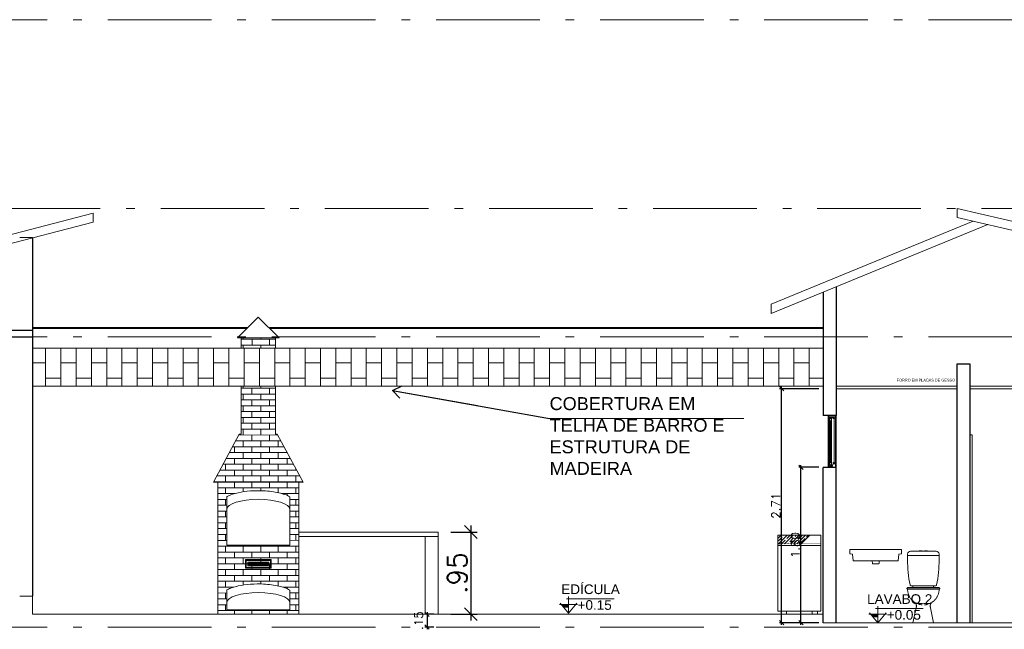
# Model space of a CAD drawing. Header units: millimetres. Extents: x 26 to 1362, y 24 to 358.
# Tile 42 of 256: x 530.41 to 541.8, y 98.39 to 105.45. Entities that reach past the tile are written whole.
import ezdxf

# ---------------------------------------------------------------- set-up
doc = ezdxf.new("R2010")
doc.units = ezdxf.units.MM
doc.linetypes.add('IMPORT-ACAD_ISO10W100 _3_', pattern=[18000, 12000, -3000, 0, -3000])
for name, color, linetype, lineweight in [('A-FLOR', 252, 'Continuous', 9), ('A-FLOR-LEVL', 250, 'Continuous', 5), ('A-ROOF', 251, 'Continuous', 9), ('LAJE', 252, 'Continuous', 30), ('MB TELHADO', 251, 'Continuous', 18), ('MB_ALVENARIA', 7, 'Continuous', 40), ('MB_COTA', 7, 'Continuous', 13), ('MB_ESQUADRIA', 7, 'Continuous', 5), ('MB_MOBILIÁRIO', 8, 'Continuous', 13), ('TEXTO', 7, 'Continuous', 20)]:
    doc.layers.add(name, color=color, linetype=linetype, lineweight=lineweight)
doc.layers.add('Concreto', color=8, linetype='Continuous')
doc.styles.add('arial', font='arial.ttf')
doc.styles.add('ROMANS', font='romans.shx')
doc.styles.add('SANSSERIF', font='sanss___.ttf')
doc.dimstyles.new('ARQ-100', dxfattribs={"dimtxt": 0.2, "dimasz": 0.1, "dimexe": 0.25, "dimexo": 0.1, "dimgap": 0.1, "dimtad": 1, "dimzin": 4, "dimdsep": 46, "dimtxsty": 'SANSSERIF', "dimblk": 'ARCHTICK', "dimcen": 2.5, "dimclrd": 256, "dimclre": 256, "dimclrt": 7, "dimaunit": 1, "dimadec": 3, "dimazin": 0, "dimtfac": 1, "dimtix": 1, "dimtmove": 0, "dimatfit": 0, "dimfxl": 1, "dimarcsym": 0})
doc.dimstyles.new('LOHAINA 1-150', dxfattribs={"dimscale": 1.5, "dimtxt": 0.15, "dimasz": 0.1, "dimexe": 0.05, "dimexo": 0.1, "dimgap": 0.03, "dimtad": 1, "dimzin": 5, "dimdsep": 46, "dimtxsty": 'ROMANS', "dimblk": 'OBLIQUE', "dimcen": 0, "dimdle": 0.05, "dimclrd": 256, "dimclre": 256, "dimadec": 0, "dimazin": 0, "dimtfac": 1, "dimtofl": 0, "dimtmove": 2, "dimatfit": 3, "dimfxl": 0.04, "dimtolj": 1, "dimtzin": 1, "dimarcsym": 0})
doc.dimstyles.new('lOHAINA 1-50', dxfattribs={"dimscale": 0.5, "dimtxt": 0.2, "dimasz": 0.1, "dimexe": 0.05, "dimexo": 0.1, "dimgap": 0.03, "dimtad": 1, "dimzin": 5, "dimdsep": 46, "dimtxsty": 'ROMANS', "dimblk": 'OBLIQUE', "dimcen": 0, "dimdle": 0.05, "dimadec": 0, "dimazin": 0, "dimtfac": 1, "dimtofl": 0, "dimtmove": 2, "dimatfit": 3, "dimfxl": 0.04, "dimtolj": 1, "dimtzin": 1, "dimarcsym": 0})
pattern_1 = [(0, (-176228.14721, -8245952.39446), (0, 0.0677418), []), (90, (-176228.14721, -8245952.39446), (-0.1016, 0.0677418), [0.0677418, -0.0677418])]

# ---------------------------------------------------------------- blocks, each defined once
blk = doc.blocks.new('*X189')
at = {"color": 0}
for p, q in [((82.062, 89.133), (82.1, 89.171)), ((82.062, 89.169), (82.065, 89.171)), ((82.069, 89.104), (82.113, 89.148)), ((82.071, 89.071), (82.171, 89.171)), ((82.122, 89.157), (82.122, 89.157)), ((82.13, 89.166), (82.135, 89.171)), ((82.142, 89.071), (82.242, 89.171)), ((82.166, 89.131), (82.206, 89.171)), ((82.201, 89.095), (82.245, 89.14)), ((82.212, 89.071), (82.312, 89.171)), ((82.254, 89.148), (82.254, 89.148)), ((82.263, 89.157), (82.277, 89.171)), ((82.283, 89.071), (82.383, 89.171)), ((82.298, 89.122), (82.343, 89.166)), ((82.334, 89.087), (82.378, 89.131)), ((82.387, 89.14), (82.387, 89.14)), ((82.396, 89.148), (82.418, 89.171)), ((82.106, 89.071), (82.148, 89.113)), ((82.157, 89.122), (82.157, 89.122)), ((82.177, 89.071), (82.183, 89.078)), ((82.192, 89.087), (82.192, 89.087)), ((82.248, 89.071), (82.281, 89.104)), ((82.29, 89.113), (82.29, 89.113)), ((82.325, 89.078), (82.325, 89.078))]:
    blk.add_line(p, q, dxfattribs=at)
blk = doc.blocks.new('_Oblique')
at = {"color": 0, "linetype": 'ByBlock', "lineweight": -2}
blk.add_line((-0.5, -0.5), (0.5, 0.5), dxfattribs=at)
blk = doc.blocks.new('*D193')
at = {"layer": 'DEFPOINTS', "color": 0, "transparency": 16777216}
for p in [(535.248, 99.515), (535.248, 98.565), (535.628, 98.565)]:
    blk.add_point(p, dxfattribs=at)
at = {"layer": 'MB TELHADO', "lineweight": -2, "transparency": 16777216}
for p, q in [((535.398, 99.515), (535.703, 99.515)), ((535.628, 99.59), (535.628, 98.49)), ((535.398, 98.565), (535.703, 98.565))]:
    blk.add_line(p, q, dxfattribs=at)
at = {"layer": 'MB TELHADO', "lineweight": -2, "transparency": 16777216, "xscale": 0.15, "yscale": 0.15, "zscale": 0.15}
for p, rotation in [((535.628, 99.515), 90), ((535.628, 98.565), 270)]:
    blk.add_blockref('_Oblique', p, dxfattribs=dict(at, rotation=rotation))
at = {"layer": 'MB TELHADO', "color": 0, "transparency": 16777216, "insert": (535.471, 99.04), "char_height": 0.225, "attachment_point": 5, "rotation": 90, "style": 'ROMANS'}
blk.add_mtext('\\A1;.95', dxfattribs=at)
blk = doc.blocks.new('*D201')
at = {"layer": 'DEFPOINTS', "color": 0, "transparency": 16777216}
for p in [(539.449, 100.265), (539.706, 100.265), (539.706, 98.465)]:
    blk.add_point(p, dxfattribs=at)
at = {"layer": 'MB_COTA', "color": 0, "lineweight": -2, "transparency": 16777216}
for p, q in [((539.656, 100.265), (539.424, 100.265)), ((539.449, 98.44), (539.449, 100.29)), ((539.656, 98.465), (539.424, 98.465))]:
    blk.add_line(p, q, dxfattribs=at)
at = {"layer": 'MB_COTA', "color": 0, "lineweight": -2, "transparency": 16777216, "xscale": 0.05, "yscale": 0.05, "zscale": 0.05}
for p, rotation in [((539.449, 100.265), 90), ((539.449, 98.465), 270)]:
    blk.add_blockref('_Oblique', p, dxfattribs=dict(at, rotation=rotation))
at = {"layer": 'MB_COTA', "color": 0, "transparency": 16777216, "insert": (539.384, 99.365), "char_height": 0.1, "attachment_point": 5, "rotation": 90, "style": 'ROMANS'}
blk.add_mtext('\\A1;1.80', dxfattribs=at)
blk = doc.blocks.new('*D202')
at = {"layer": 'DEFPOINTS', "color": 0, "transparency": 16777216}
for p in [(539.225, 101.175), (539.706, 101.175), (539.706, 98.465)]:
    blk.add_point(p, dxfattribs=at)
at = {"layer": 'MB_COTA', "color": 0, "lineweight": -2, "transparency": 16777216}
for p, q in [((539.656, 101.175), (539.2, 101.175)), ((539.225, 98.44), (539.225, 101.2)), ((539.656, 98.465), (539.2, 98.465))]:
    blk.add_line(p, q, dxfattribs=at)
at = {"layer": 'MB_COTA', "color": 0, "lineweight": -2, "transparency": 16777216, "xscale": 0.05, "yscale": 0.05, "zscale": 0.05}
for p, rotation in [((539.225, 101.175), 90), ((539.225, 98.465), 270)]:
    blk.add_blockref('_Oblique', p, dxfattribs=dict(at, rotation=rotation))
at = {"layer": 'MB_COTA', "color": 0, "transparency": 16777216, "insert": (539.16, 99.82), "char_height": 0.1, "attachment_point": 5, "rotation": 90, "style": 'ROMANS'}
blk.add_mtext('\\A1;2.71', dxfattribs=at)
blk = doc.blocks.new('_ArchTick')
at = {"layer": 'Concreto', "color": 0, "const_width": 0.15}
blk.add_lwpolyline([(-0.5, -0.5), (0.5, 0.5)], dxfattribs=at)
blk = doc.blocks.new('*D222')
at = {"layer": 'A-FLOR', "color": 0, "lineweight": -2, "transparency": 16777216}
for p, q in [((535.121, 98.59), (535.121, 98.39)), ((535.198, 98.565), (535.096, 98.565)), ((535.198, 98.415), (535.096, 98.415))]:
    blk.add_line(p, q, dxfattribs=at)
at = {"layer": 'DEFPOINTS', "color": 0, "transparency": 16777216}
for p in [(535.248, 98.565), (535.121, 98.415), (535.248, 98.415)]:
    blk.add_point(p, dxfattribs=at)
at = {"layer": 'A-FLOR', "color": 0, "lineweight": -2, "transparency": 16777216, "xscale": 0.05, "yscale": 0.05, "zscale": 0.05}
for p, rotation in [((535.121, 98.565), 90), ((535.121, 98.415), 270)]:
    blk.add_blockref('_Oblique', p, dxfattribs=dict(at, rotation=rotation))
at = {"layer": 'A-FLOR', "color": 0, "transparency": 16777216, "insert": (535.024, 98.49), "char_height": 0.1, "attachment_point": 5, "rotation": 90, "style": 'ROMANS'}
blk.add_mtext('\\A1;.15', dxfattribs=at)

msp = doc.modelspace()

# ---------------------------------------------------------------- hatches: boundary and pattern name
at = {"layer": 'MB TELHADO'}
h = msp.add_hatch(dxfattribs=at)
h.set_pattern_fill('AR-B816', color=256, scale=0.00087, angle=90)
h.paths.add_polyline_path([(539.7059, 101.2057), (539.7059, 101.643), (530.5559, 101.643), (530.5559, 101.2057)])
at = {"layer": 'MB_MOBILIÁRIO', "ltscale": 0.8}
h = msp.add_hatch(dxfattribs=at)
h.set_pattern_fill('AR-BRSTD', color=57, scale=0.001, style=0)
h.paths.add_polyline_path([(532.968, 101.643), (533.368, 101.643), (533.368, 101.7648), (532.968, 101.7648)])
h = msp.add_hatch(dxfattribs=at)
h.set_pattern_fill('AR-BRSTD', color=57, scale=0.001, style=0)
h.set_pattern_definition(pattern_1)
h.paths.add_polyline_path([(533.368, 100.6475), (533.368, 101.2057), (532.968, 101.2057), (532.968, 100.6475), (532.948, 100.6475), (532.648, 100.0948), (533.688, 100.0948), (533.388, 100.6475), (533.378, 100.6475)])
h = msp.add_hatch(dxfattribs=at)
h.set_pattern_fill('AR-BRSTD', color=57, scale=0.001, style=0)
h.set_pattern_definition(pattern_1)
h.paths.add_polyline_path([(532.698, 100.0948), (532.698, 98.5648), (533.638, 98.5648), (533.638, 100.0948)])
edge = h.paths.add_edge_path(flags=16)
edge.add_line((533.533, 99.9244), (533.533, 99.3648))
edge.add_line((533.533, 99.3648), (532.803, 99.3648))
edge.add_line((532.803, 99.3648), (532.803, 99.9243))
edge.add_spline(control_points=[(532.803, 99.9243), (532.8044, 99.925), (532.8057, 99.9258), (532.8449, 99.9467), (532.8877, 99.9606), (533.0235, 99.9909), (533.1284, 99.9983), (533.2919, 99.9902), (533.3525, 99.9824), (533.4538, 99.9589), (533.4958, 99.9452), (533.533, 99.9244)], knot_values=[3.6620268, 3.6620268, 3.6620268, 3.6620268, 3.6769972, 3.6769972, 4.0976337, 4.0976337, 4.8671427, 4.8671427, 5.3454089, 5.3454089, 5.762664, 5.762664, 5.762664, 5.762664], degree=3, periodic=0)
h.paths.add_polyline_path([(533.318, 99.1962), (533.318, 99.0962), (533.018, 99.0962), (533.018, 99.1962)], flags=16)
h.paths.add_polyline_path([(533.308, 99.1862), (533.308, 99.1062), (533.028, 99.1062), (533.028, 99.1862)], flags=0)
h.paths.add_polyline_path([(533.288, 99.1662), (533.288, 99.1262), (533.048, 99.1262), (533.048, 99.1662)], flags=0)
h.paths.add_polyline_path([(533.278, 99.1562), (533.278, 99.1362), (533.058, 99.1362), (533.058, 99.1562)], flags=0)
edge = h.paths.add_edge_path(flags=16)
edge.add_spline(control_points=[(532.803, 98.8443), (532.8044, 98.845), (532.8057, 98.8458), (532.8449, 98.8667), (532.8877, 98.8806), (533.0235, 98.9109), (533.1284, 98.9183), (533.2919, 98.9102), (533.3525, 98.9024), (533.4538, 98.8789), (533.4958, 98.8652), (533.533, 98.8444)], knot_values=[3.6620268, 3.6620268, 3.6620268, 3.6620268, 3.6769972, 3.6769972, 4.0976337, 4.0976337, 4.8671427, 4.8671427, 5.3454089, 5.3454089, 5.762664, 5.762664, 5.762664, 5.762664], degree=3, periodic=0)
edge.add_line((533.533, 98.8444), (533.533, 98.6148))
edge.add_line((533.533, 98.6148), (532.803, 98.6148))
edge.add_line((532.803, 98.6148), (532.803, 98.8443))

# ---------------------------------------------------------------- linework, layer by layer
at = {"layer": 'A-FLOR'}
for p, q in [((530.4059, 102.9248), (530.5559, 102.9248)), ((539.8559, 101.2048), (541.2559, 101.2048)), ((539.8559, 101.1748), (541.2559, 101.1748)), ((541.4059, 101.2048), (543.8459, 101.2048)), ((541.4059, 101.1748), (543.8459, 101.1748)), ((535.248, 99.5148), (535.248, 98.5648)), ((535.098, 99.4648), (535.098, 98.5648)), ((530.4059, 98.7748), (530.5559, 98.7748)), ((530.5559, 98.7748), (530.5559, 98.5648)), ((530.5559, 98.5648), (539.7059, 98.5648)), ((539.7059, 98.4648), (547.5659, 98.4648))]:
    msp.add_line(p, q, dxfattribs=at)
at = {"layer": 'A-FLOR-LEVL', "linetype": 'IMPORT-ACAD_ISO10W100 _3_', "ltscale": 0.0001}
for p, q in [((497.2251, 105.4472), (553.6014, 105.4472)), ((530.1385, 103.2603), (553.6014, 103.2603)), ((497.2251, 101.7748), (553.6014, 101.7748)), ((497.2251, 98.4148), (553.6014, 98.4148))]:
    msp.add_line(p, q, dxfattribs=at)
at = {"layer": 'A-ROOF'}
msp.add_line((541.2559, 103.1577), (541.2559, 103.2603), dxfattribs=at)
at = {"layer": 'LAJE'}
for p, q in [((504.3089, 101.8548), (530.5559, 101.8548)), ((504.2289, 101.7748), (530.5559, 101.7748))]:
    msp.add_line(p, q, dxfattribs=at)
at = {"layer": 'MB TELHADO'}
for p, q in [((547.5659, 101.7959), (541.2559, 103.2603)), ((531.2559, 103.208), (527.1059, 102.1309)), ((531.2559, 103.208), (531.2559, 103.1047)), ((547.5659, 101.6959), (541.2559, 103.1577)), ((531.2559, 103.1047), (527.2608, 102.0678)), ((541.4441, 103.1141), (539.1059, 102.1549)), ((541.6119, 103.0748), (539.1059, 102.0468)), ((539.1059, 102.1549), (539.1059, 102.0468)), ((530.5559, 101.643), (539.7059, 101.643)), ((530.5559, 101.2057), (539.7059, 101.2057))]:
    msp.add_line(p, q, dxfattribs=at)
at = {"layer": 'MB_ALVENARIA', "lineweight": 25}
for p, q in [((530.5559, 102.9248), (530.5559, 98.7748)), ((539.8559, 102.3545), (539.8559, 100.8648)), ((539.7059, 102.293), (539.7059, 100.8648)), ((541.2559, 98.4648), (541.2559, 101.4648)), ((541.2559, 101.4648), (541.4059, 101.4648)), ((541.4059, 101.4648), (541.4059, 98.4648)), ((539.8559, 100.8648), (539.7059, 100.8648)), ((539.7059, 98.4648), (539.7059, 100.2648)), ((539.8559, 100.2648), (539.7059, 100.2648)), ((539.8559, 98.4648), (539.8559, 100.2648))]:
    msp.add_line(p, q, dxfattribs=at)
at = {"layer": 'MB_ALVENARIA'}
for p, q in [((533.038, 101.8748), (530.5559, 101.8748)), ((539.7059, 101.8748), (533.298, 101.8748))]:
    msp.add_line(p, q, dxfattribs=at)
at = {"layer": 'MB_ESQUADRIA', "lineweight": 18}
for p, q in [((539.8559, 100.8648), (539.7659, 100.8648)), ((539.7659, 100.8648), (539.7659, 100.8574)), ((539.8559, 100.8574), (539.8559, 100.8648)), ((539.7659, 100.8574), (539.7673, 100.8574)), ((539.7673, 100.8574), (539.7673, 100.8634)), ((539.7673, 100.8634), (539.7723, 100.8634)), ((539.7723, 100.8634), (539.7723, 100.8493)), ((539.7723, 100.8493), (539.774, 100.8493)), ((539.774, 100.8493), (539.774, 100.8258)), ((539.7754, 100.8249), (539.7754, 100.8493)), ((539.7754, 100.8493), (539.794, 100.8493)), ((539.7832, 100.8368), (539.8032, 100.8368)), ((539.7832, 100.8368), (539.7832, 100.8023)), ((539.8032, 100.8023), (539.7832, 100.8023)), ((539.7904, 100.8351), (539.7904, 100.8313)), ((539.7912, 100.3218), (539.7912, 100.8023)), ((539.7952, 100.8023), (539.7912, 100.8023)), ((539.7918, 100.8313), (539.7918, 100.8351)), ((539.794, 100.8493), (539.794, 100.8313)), ((539.7952, 100.3218), (539.7952, 100.8023)), ((539.7954, 100.8313), (539.7954, 100.8493)), ((539.7954, 100.8493), (539.822, 100.8493)), ((539.8032, 100.8368), (539.8032, 100.8023)), ((539.822, 100.8493), (539.822, 100.8313)), ((539.8234, 100.8313), (539.8234, 100.8493)), ((539.8234, 100.8493), (539.8464, 100.8493)), ((539.8256, 100.8351), (539.8256, 100.8313)), ((539.827, 100.8313), (539.827, 100.8351)), ((539.8464, 100.8338), (539.8448, 100.8328)), ((539.8448, 100.8328), (539.8448, 100.8303)), ((539.8464, 100.8493), (539.8464, 100.8338)), ((539.8478, 100.8303), (539.8478, 100.8493)), ((539.8478, 100.8493), (539.8495, 100.8493)), ((539.8495, 100.8493), (539.8495, 100.8634)), ((539.8495, 100.8634), (539.8545, 100.8634)), ((539.8545, 100.8634), (539.8545, 100.8574)), ((539.8545, 100.8574), (539.8559, 100.8574)), ((539.7832, 100.2858), (539.7832, 100.3218)), ((539.8032, 100.3218), (539.7832, 100.3218)), ((539.7952, 100.3218), (539.7912, 100.3218)), ((539.8032, 100.3218), (539.8032, 100.2858)), ((539.8167, 100.2997), (539.8133, 100.2806)), ((539.822, 100.3031), (539.8204, 100.303)), ((539.822, 100.3173), (539.822, 100.3031)), ((539.8234, 100.3032), (539.8234, 100.3173)), ((539.8455, 100.3043), (539.8234, 100.3032)), ((539.8256, 100.3173), (539.8256, 100.3135)), ((539.827, 100.3135), (539.827, 100.3173)), ((539.8448, 100.3203), (539.8448, 100.3178)), ((539.8448, 100.3178), (539.8464, 100.3169)), ((539.8464, 100.3169), (539.8464, 100.3053)), ((539.8478, 100.2803), (539.8478, 100.3203)), ((539.7673, 100.2722), (539.7659, 100.2722)), ((539.7659, 100.2722), (539.7659, 100.2648)), ((539.7659, 100.2648), (539.8559, 100.2648)), ((539.7673, 100.2662), (539.7673, 100.2722)), ((539.7724, 100.2662), (539.7673, 100.2662)), ((539.7724, 100.2751), (539.7724, 100.2662)), ((539.794, 100.2775), (539.7737, 100.2765)), ((539.8032, 100.2858), (539.7832, 100.2858)), ((539.7904, 100.2903), (539.7904, 100.2865)), ((539.7918, 100.2865), (539.7918, 100.2903)), ((539.794, 100.2903), (539.794, 100.2775)), ((539.7954, 100.2776), (539.7954, 100.2903)), ((539.8109, 100.2784), (539.7954, 100.2776)), ((539.8495, 100.2803), (539.8478, 100.2803)), ((539.8495, 100.2662), (539.8495, 100.2803)), ((539.8545, 100.2662), (539.8495, 100.2662)), ((539.8559, 100.2722), (539.8545, 100.2722)), ((539.8545, 100.2722), (539.8545, 100.2662)), ((539.8559, 100.2648), (539.8559, 100.2722))]:
    msp.add_line(p, q, dxfattribs=at)
at = {"layer": 'MB_ESQUADRIA'}
for p, q in [((539.7659, 100.8574), (539.7659, 100.2722)), ((539.7723, 100.8493), (539.7723, 100.2751)), ((539.7737, 100.8493), (539.7737, 100.2765)), ((539.7832, 100.8023), (539.7832, 100.3218)), ((539.822, 100.8368), (539.8032, 100.8368)), ((539.8032, 100.3218), (539.8032, 100.8023)), ((539.8348, 100.8368), (539.8234, 100.8368)), ((539.8348, 100.8368), (539.8348, 100.3038)), ((539.8481, 100.8493), (539.8481, 100.2803)), ((539.8495, 100.8493), (539.8495, 100.2803)), ((539.8559, 100.8574), (539.8559, 100.2722)), ((541.4059, 100.6408), (541.4309, 100.6408)), ((541.4309, 100.6408), (541.4309, 98.4648)), ((539.8142, 100.2858), (539.8032, 100.2858)), ((541.4059, 98.4648), (541.4309, 98.4648))]:
    msp.add_line(p, q, dxfattribs=at)
at = {"layer": 'MB_ESQUADRIA', "lineweight": 18}
for centre, radius, start, end in [((539.775, 100.8258), 0.001, 180, 293.57818), ((539.7911, 100.8351), 0.0007, 0, 180), ((539.7929, 100.8313), 0.0025, 180, 0), ((539.7929, 100.8313), 0.0011, 180, 0), ((539.8245, 100.8313), 0.0025, 180, 0), ((539.8245, 100.8313), 0.0011, 180, 0), ((539.8263, 100.8351), 0.0007, 0, 180), ((539.8463, 100.8303), 0.0015, 180, 0), ((539.8206, 100.299), 0.004, 93.00113, 170.26058), ((539.8245, 100.3173), 0.0025, 0, 180), ((539.8245, 100.3173), 0.0011, 0, 180), ((539.8263, 100.3135), 0.0007, 180, 0), ((539.8463, 100.3203), 0.0015, 359.84763, 179.9993), ((539.8454, 100.3053), 0.001, 273.00104, 0.53612), ((539.7738, 100.2751), 0.0014, 92.74998, 180), ((539.7929, 100.2903), 0.0025, 359.75116, 179.99957), ((539.7911, 100.2865), 0.0007, 180, 0), ((539.7929, 100.2903), 0.0011, 0, 180), ((539.8107, 100.281), 0.0026, 272.99942, 349.99988)]:
    msp.add_arc(centre, radius, start, end, dxfattribs=at)
at = {"layer": 'MB_MOBILIÁRIO', "ltscale": 0.8}
for p, q in [((532.928, 101.7648), (533.168, 102.0048)), ((533.408, 101.7648), (533.168, 102.0048)), ((532.968, 101.7648), (532.928, 101.7648)), ((532.968, 101.7648), (533.368, 101.7648)), ((532.968, 101.7648), (532.968, 101.643)), ((533.368, 101.7648), (533.368, 101.643)), ((533.368, 101.7648), (533.408, 101.7648)), ((532.968, 101.2057), (532.968, 100.6475)), ((533.368, 101.2057), (533.368, 100.6475)), ((532.648, 100.0948), (532.948, 100.6475)), ((532.948, 100.6475), (532.968, 100.6475)), ((533.368, 100.6475), (533.388, 100.6475)), ((533.378, 100.6475), (533.388, 100.6475)), ((533.388, 100.6475), (533.688, 100.0948)), ((533.688, 100.0948), (532.648, 100.0948)), ((532.698, 98.5648), (532.698, 100.0948)), ((533.638, 98.5648), (533.638, 100.0948)), ((532.803, 99.9243), (532.803, 99.3648)), ((533.533, 99.9244), (533.533, 99.3648)), ((533.533, 99.3648), (532.803, 99.3648)), ((532.803, 98.8443), (532.803, 98.6148)), ((533.533, 98.8444), (533.533, 98.6148)), ((532.803, 98.6148), (533.533, 98.6148)), ((532.698, 98.5648), (533.638, 98.5648))]:
    msp.add_line(p, q, dxfattribs=at)
at = {"layer": 'MB_MOBILIÁRIO'}
for p, q in [((533.638, 99.5148), (535.248, 99.5148)), ((533.638, 99.4648), (535.248, 99.4648)), ((539.1805, 99.4794), (539.1805, 98.5994)), ((539.1805, 99.4794), (539.6805, 99.4794)), ((539.5508, 99.4791), (539.4508, 99.3791)), ((539.6805, 99.4794), (539.6805, 98.5994)), ((539.1805, 99.3794), (539.2205, 99.3794)), ((539.1805, 99.3594), (539.6805, 99.3594)), ((540.0147, 99.3101), (540.0147, 99.2711)), ((540.61, 99.3148), (540.0194, 99.3148)), ((540.6147, 99.2711), (540.6147, 99.3101)), ((540.0201, 99.2646), (540.0418, 99.2609)), ((540.0471, 99.2551), (540.0531, 99.1864)), ((540.0581, 99.1818), (540.5712, 99.1818)), ((540.3543, 99.1818), (540.275, 99.1818)), ((540.275, 99.1818), (540.2766, 99.1519)), ((540.3528, 99.1519), (540.3543, 99.1818)), ((540.5762, 99.1864), (540.5822, 99.2551)), ((540.5875, 99.2609), (540.6092, 99.2646)), ((540.2796, 99.149), (540.3498, 99.149)), ((539.1805, 98.5994), (539.6805, 98.5994)), ((539.2205, 98.5994), (539.2205, 98.5648)), ((539.2805, 98.5994), (539.2805, 98.5648)), ((539.5805, 98.5994), (539.5805, 98.5648)), ((539.6405, 98.5994), (539.6405, 98.5648)), ((539.2805, 98.5648), (539.2205, 98.5648)), ((539.6405, 98.5648), (539.5805, 98.5648))]:
    msp.add_line(p, q, dxfattribs=at)
at = {"layer": 'MB_MOBILIÁRIO', "lineweight": 18}
for p, q in [((540.7202, 99.2948), (540.7182, 99.2948)), ((540.732, 99.2948), (540.7262, 99.2948)), ((540.8022, 99.2958), (540.8022, 99.2948)), ((540.8072, 99.2968), (540.8072, 99.2958)), ((540.8192, 99.2968), (540.8192, 99.2968)), ((540.8192, 99.2968), (540.8507, 99.2968)), ((540.8192, 99.2958), (540.8192, 99.2958)), ((540.8192, 99.2958), (540.9122, 99.2958)), ((540.8192, 99.2958), (540.8192, 99.2958)), ((540.8507, 99.2968), (540.8507, 99.2968)), ((540.8627, 99.2958), (540.8627, 99.2968)), ((540.8687, 99.2968), (540.8687, 99.2958)), ((540.8807, 99.2968), (540.8807, 99.2968)), ((540.8807, 99.2968), (540.9122, 99.2968)), ((540.9122, 99.2968), (540.9122, 99.2968)), ((540.9122, 99.2958), (540.9122, 99.2958)), ((540.9122, 99.2958), (540.9122, 99.2958)), ((540.9242, 99.2958), (540.9242, 99.2968)), ((540.9292, 99.2948), (540.9292, 99.2958)), ((541.0051, 99.2948), (540.9993, 99.2948)), ((541.0132, 99.2948), (541.0111, 99.2948)), ((540.6832, 99.2598), (540.6832, 99.2458)), ((540.6832, 99.2458), (540.6832, 99.2598)), ((540.6915, 99.2458), (540.6832, 99.2458)), ((540.6832, 99.2428), (540.6832, 99.1948)), ((540.6832, 99.1948), (540.6832, 99.2428)), ((540.6852, 99.2458), (540.6852, 99.2448)), ((540.6852, 99.2448), (540.6852, 99.2458)), ((540.6852, 99.2448), (540.6935, 99.2448)), ((540.7306, 99.2458), (540.6915, 99.2458)), ((540.6935, 99.2448), (540.7307, 99.2448)), ((541.0007, 99.2458), (540.7306, 99.2458)), ((540.7307, 99.2448), (541.0006, 99.2448)), ((541.0006, 99.2448), (541.0378, 99.2448)), ((541.0398, 99.2458), (541.0007, 99.2458)), ((541.0378, 99.2448), (541.0462, 99.2448)), ((541.0398, 99.2458), (541.0482, 99.2458)), ((541.0462, 99.2448), (541.0462, 99.2458)), ((541.0462, 99.2458), (541.0462, 99.2448)), ((541.0482, 99.2458), (541.0482, 99.2598)), ((541.0482, 99.2598), (541.0482, 99.2458)), ((541.0482, 99.1948), (541.0482, 99.2428)), ((541.0482, 99.2428), (541.0482, 99.1948)), ((540.7318, 98.8598), (540.6754, 98.8598)), ((540.6832, 98.8548), (540.6877, 98.8548)), ((540.7358, 98.8548), (540.6834, 98.8548)), ((540.7214, 98.8948), (540.7321, 98.8948)), ((540.9995, 98.8598), (540.7318, 98.8598)), ((540.9955, 98.8548), (540.7358, 98.8548)), ((540.7461, 98.8748), (540.7461, 98.8948)), ((540.9852, 98.8948), (540.9852, 98.8748)), ((541.0479, 98.8548), (540.9955, 98.8548)), ((540.9994, 98.8948), (541.0099, 98.8948)), ((541.0559, 98.8598), (540.9995, 98.8598)), ((541.0436, 98.8548), (541.0482, 98.8548)), ((540.7831, 98.6386), (540.7461, 98.4648)), ((540.9852, 98.4648), (540.9482, 98.6386)), ((540.7744, 98.4648), (540.7461, 98.4648)), ((540.9569, 98.4648), (540.7744, 98.4648)), ((540.9852, 98.4648), (540.9569, 98.4648))]:
    msp.add_line(p, q, dxfattribs=at)
at = {"layer": 'MB_MOBILIÁRIO', "const_width": 0.004}
msp.add_lwpolyline([(539.1805, 99.3794), (539.6805, 99.3794)], dxfattribs=at)
at = {"layer": 'MB_MOBILIÁRIO', "lineweight": 18, "flags": 128}
for points in [[(540.7262, 99.2948), (540.7219, 99.2948), (540.7193, 99.2948), (540.7182, 99.2948), (540.7182, 99.2948)], [(540.732, 99.2948), (540.7317, 99.2948), (540.7315, 99.2948), (540.7312, 99.2948), (540.731, 99.2948), (540.7308, 99.2948), (540.7305, 99.2948), (540.7303, 99.2948), (540.7301, 99.2948), (540.7299, 99.2948), (540.7296, 99.2948), (540.7294, 99.2948), (540.7292, 99.2948), (540.729, 99.2948), (540.7288, 99.2948), (540.7286, 99.2948), (540.7284, 99.2948), (540.7282, 99.2948), (540.7281, 99.2948), (540.7279, 99.2948), (540.7277, 99.2948), (540.7276, 99.2948), (540.7274, 99.2948), (540.7273, 99.2948), (540.7271, 99.2948), (540.727, 99.2948), (540.7269, 99.2948), (540.7268, 99.2948), (540.7267, 99.2948), (540.7266, 99.2948), (540.7265, 99.2948), (540.7264, 99.2948), (540.7264, 99.2948), (540.7263, 99.2948), (540.7263, 99.2948), (540.7262, 99.2948), (540.7262, 99.2948)], [(540.9993, 99.2948), (540.8592, 99.2948), (540.732, 99.2948)], [(541.0051, 99.2948), (541.005, 99.2948), (541.005, 99.2948), (541.0049, 99.2948), (541.0049, 99.2948), (541.0048, 99.2948), (541.0047, 99.2948), (541.0046, 99.2948), (541.0045, 99.2948), (541.0044, 99.2948), (541.0043, 99.2948), (541.0042, 99.2948), (541.004, 99.2948), (541.0039, 99.2948), (541.0038, 99.2948), (541.0036, 99.2948), (541.0034, 99.2948), (541.0033, 99.2948), (541.0031, 99.2948), (541.0029, 99.2948), (541.0027, 99.2948), (541.0025, 99.2948), (541.0023, 99.2948), (541.0021, 99.2948), (541.0019, 99.2948), (541.0017, 99.2948), (541.0015, 99.2948), (541.0013, 99.2948), (541.001, 99.2948), (541.0008, 99.2948), (541.0006, 99.2948), (541.0003, 99.2948), (541.0001, 99.2948), (540.9999, 99.2948), (540.9996, 99.2948), (540.9994, 99.2948), (540.9993, 99.2948)], [(541.0132, 99.2948), (541.0123, 99.2948), (541.0099, 99.2948), (541.0059, 99.2948), (541.0051, 99.2948)], [(540.6935, 99.2448), (540.6891, 99.2448), (540.6863, 99.2448), (540.6852, 99.2448), (540.6852, 99.2448)], [(540.7307, 99.2448), (540.7291, 99.2448), (540.7276, 99.2448), (540.726, 99.2448), (540.7245, 99.2448), (540.723, 99.2448), (540.7215, 99.2448), (540.72, 99.2448), (540.7185, 99.2448), (540.7171, 99.2448), (540.7156, 99.2448), (540.7142, 99.2448), (540.7129, 99.2448), (540.7115, 99.2448), (540.7102, 99.2448), (540.709, 99.2448), (540.7077, 99.2448), (540.7065, 99.2448), (540.7054, 99.2448), (540.7043, 99.2448), (540.7032, 99.2448), (540.7022, 99.2448), (540.7012, 99.2448), (540.7003, 99.2448), (540.6994, 99.2448), (540.6986, 99.2448), (540.6978, 99.2448), (540.6971, 99.2448), (540.6965, 99.2448), (540.6959, 99.2448), (540.6953, 99.2448), (540.6948, 99.2448), (540.6944, 99.2448), (540.6941, 99.2448), (540.6938, 99.2448), (540.6935, 99.2448), (540.6935, 99.2448)], [(541.0006, 99.2448), (540.8591, 99.2448), (540.7307, 99.2448)], [(541.0378, 99.2448), (541.0376, 99.2448), (541.0373, 99.2448), (541.0369, 99.2448), (541.0365, 99.2448), (541.036, 99.2448), (541.0355, 99.2448), (541.0349, 99.2448), (541.0343, 99.2448), (541.0336, 99.2448), (541.0328, 99.2448), (541.032, 99.2448), (541.0312, 99.2448), (541.0302, 99.2448), (541.0293, 99.2448), (541.0283, 99.2448), (541.0272, 99.2448), (541.0261, 99.2448), (541.0249, 99.2448), (541.0238, 99.2448), (541.0225, 99.2448), (541.0213, 99.2448), (541.02, 99.2448), (541.0186, 99.2448), (541.0173, 99.2448), (541.0159, 99.2448), (541.0144, 99.2448), (541.013, 99.2448), (541.0115, 99.2448), (541.01, 99.2448), (541.0085, 99.2448), (541.007, 99.2448), (541.0055, 99.2448), (541.0039, 99.2448), (541.0024, 99.2448), (541.0008, 99.2448), (541.0006, 99.2448)], [(541.0462, 99.2448), (541.0453, 99.2448), (541.0428, 99.2448), (541.0387, 99.2448), (541.0378, 99.2448)], [(540.6749, 98.8598), (540.6749, 98.8604), (540.6749, 98.861), (540.675, 98.8616), (540.675, 98.8622), (540.6752, 98.8628), (540.6753, 98.8634), (540.6754, 98.864), (540.6756, 98.8645), (540.6758, 98.8651), (540.676, 98.8657), (540.6763, 98.8662), (540.6766, 98.8668), (540.6768, 98.8673), (540.6771, 98.8678), (540.6775, 98.8683), (540.6778, 98.8688), (540.6782, 98.8693), (540.6786, 98.8697), (540.679, 98.8702), (540.6794, 98.8706), (540.6798, 98.871), (540.6803, 98.8714), (540.6808, 98.8718), (540.6813, 98.8721), (540.6818, 98.8724), (540.6823, 98.8728), (540.6828, 98.8731), (540.6833, 98.8733), (540.6839, 98.8736), (540.6844, 98.8738), (540.685, 98.874), (540.6856, 98.8742), (540.6861, 98.8744), (540.6867, 98.8745), (540.6873, 98.8746), (540.6879, 98.8747), (540.6885, 98.8748), (540.6891, 98.8748), (540.6897, 98.8748), (540.6899, 98.8748)], [(540.6799, 98.8548), (540.6799, 98.8554), (540.6799, 98.856), (540.68, 98.8566), (540.68, 98.8572), (540.6802, 98.8578), (540.6803, 98.8584), (540.6804, 98.859), (540.6806, 98.8595), (540.6807, 98.8598)], [(540.6832, 98.8548), (540.6833, 98.8475), (540.6837, 98.8402), (540.6845, 98.833), (540.6855, 98.8258), (540.6868, 98.8186), (540.6884, 98.8114), (540.6903, 98.8044), (540.6924, 98.7974), (540.6948, 98.7905), (540.6976, 98.7838), (540.7005, 98.7771), (540.7038, 98.7706), (540.7073, 98.7641), (540.711, 98.7579), (540.715, 98.7518), (540.7193, 98.7458), (540.7237, 98.7401), (540.7284, 98.7345), (540.7334, 98.7291), (540.7385, 98.7239), (540.7438, 98.7189), (540.7494, 98.7142), (540.7551, 98.7096), (540.761, 98.7053), (540.767, 98.7013), (540.7733, 98.6974), (540.7796, 98.6939), (540.7835, 98.6919)], [(540.7437, 98.8748), (540.7375, 98.8748), (540.7316, 98.8748), (540.7261, 98.8748), (540.721, 98.8748), (540.7162, 98.8748), (540.7118, 98.8748), (540.7078, 98.8748), (540.7042, 98.8748), (540.7009, 98.8748), (540.6981, 98.8748), (540.6957, 98.8748), (540.6937, 98.8748), (540.6921, 98.8748), (540.6909, 98.8748), (540.6902, 98.8748), (540.6899, 98.8748), (540.6899, 98.8748)], [(540.6899, 98.8748), (540.6901, 98.8748), (540.6907, 98.8748), (540.6917, 98.8748), (540.6932, 98.8748), (540.6951, 98.8748), (540.6974, 98.8748), (540.7001, 98.8748), (540.7032, 98.8748), (540.7042, 98.8748)], [(540.7214, 98.8948), (540.7222, 98.8948), (540.7246, 98.8948), (540.7286, 98.8948), (540.7294, 98.8948)], [(540.7294, 98.8948), (540.7294, 98.8948), (540.7295, 98.8948), (540.7295, 98.8948), (540.7295, 98.8948), (540.7295, 98.8948), (540.7296, 98.8948), (540.7296, 98.8948), (540.7297, 98.8948), (540.7297, 98.8948), (540.7298, 98.8948), (540.7298, 98.8948), (540.7299, 98.8948), (540.73, 98.8948), (540.73, 98.8948), (540.7301, 98.8948), (540.7302, 98.8948), (540.7303, 98.8948), (540.7303, 98.8948), (540.7304, 98.8948), (540.7305, 98.8948), (540.7306, 98.8948), (540.7307, 98.8948), (540.7308, 98.8948), (540.7309, 98.8948), (540.731, 98.8948), (540.7311, 98.8948), (540.7312, 98.8948), (540.7313, 98.8948), (540.7314, 98.8948), (540.7315, 98.8948), (540.7316, 98.8948), (540.7317, 98.8948), (540.7318, 98.8948), (540.732, 98.8948), (540.7321, 98.8948), (540.7321, 98.8948)], [(540.7321, 98.8948), (540.8721, 98.8948), (540.9992, 98.8948)], [(540.9876, 98.8748), (540.9838, 98.8748), (540.9798, 98.8748), (540.9756, 98.8748), (540.9712, 98.8748), (540.9667, 98.8748), (540.962, 98.8748), (540.9572, 98.8748), (540.9522, 98.8748), (540.947, 98.8748), (540.9418, 98.8748), (540.9364, 98.8748), (540.9309, 98.8748), (540.9253, 98.8748), (540.9196, 98.8748), (540.9138, 98.8748), (540.908, 98.8748), (540.9021, 98.8748), (540.8961, 98.8748), (540.89, 98.8748), (540.884, 98.8748), (540.8779, 98.8748), (540.8717, 98.8748), (540.8656, 98.8748), (540.8595, 98.8748), (540.8534, 98.8748), (540.8473, 98.8748), (540.8412, 98.8748), (540.8352, 98.8748), (540.8292, 98.8748), (540.8233, 98.8748), (540.8174, 98.8748), (540.8116, 98.8748), (540.8059, 98.8748), (540.8003, 98.8748), (540.7948, 98.8748), (540.7894, 98.8748), (540.7842, 98.8748), (540.7791, 98.8748), (540.7741, 98.8748), (540.7692, 98.8748), (540.7645, 98.8748), (540.76, 98.8748), (540.7557, 98.8748), (540.7515, 98.8748), (540.7475, 98.8748), (540.7437, 98.8748)], [(540.9478, 98.6919), (540.9543, 98.6953), (540.9606, 98.699), (540.9667, 98.7029), (540.9727, 98.7071), (540.9786, 98.7115), (540.9842, 98.7161), (540.9897, 98.7209), (540.9949, 98.726), (541, 98.7313), (541.0048, 98.7367), (541.0094, 98.7424), (541.0138, 98.7482), (541.0179, 98.7542), (541.0218, 98.7604), (541.0255, 98.7667), (541.0289, 98.7732), (541.032, 98.7798), (541.0349, 98.7865), (541.0375, 98.7933), (541.0398, 98.8002), (541.0418, 98.8073), (541.0436, 98.8143), (541.0451, 98.8215), (541.0463, 98.8287), (541.0472, 98.8359), (541.0478, 98.8432), (541.0481, 98.8505), (541.0482, 98.8548)], [(541.0414, 98.8748), (541.0412, 98.8748), (541.0406, 98.8748), (541.0396, 98.8748), (541.0381, 98.8748), (541.0362, 98.8748), (541.0339, 98.8748), (541.0312, 98.8748), (541.0281, 98.8748), (541.0246, 98.8748), (541.0207, 98.8748), (541.0164, 98.8748), (541.0117, 98.8748), (541.0066, 98.8748), (541.0012, 98.8748), (540.9955, 98.8748), (540.9893, 98.8748), (540.9876, 98.8748)], [(540.9992, 98.8948), (540.9993, 98.8948), (540.9994, 98.8948), (540.9996, 98.8948), (540.9997, 98.8948), (540.9998, 98.8948), (540.9999, 98.8948), (541, 98.8948), (541.0001, 98.8948), (541.0002, 98.8948), (541.0003, 98.8948), (541.0004, 98.8948), (541.0005, 98.8948), (541.0006, 98.8948), (541.0007, 98.8948), (541.0008, 98.8948), (541.0009, 98.8948), (541.001, 98.8948), (541.001, 98.8948), (541.0011, 98.8948), (541.0012, 98.8948), (541.0013, 98.8948), (541.0013, 98.8948), (541.0014, 98.8948), (541.0015, 98.8948), (541.0015, 98.8948), (541.0016, 98.8948), (541.0016, 98.8948), (541.0017, 98.8948), (541.0017, 98.8948), (541.0018, 98.8948), (541.0018, 98.8948), (541.0018, 98.8948), (541.0018, 98.8948), (541.0019, 98.8948), (541.0019, 98.8948)], [(541.0019, 98.8948), (541.0062, 98.8948), (541.0088, 98.8948), (541.0099, 98.8948), (541.0099, 98.8948)], [(541.0271, 98.8748), (541.0303, 98.8748), (541.0331, 98.8748), (541.0356, 98.8748), (541.0376, 98.8748), (541.0392, 98.8748), (541.0403, 98.8748), (541.0411, 98.8748), (541.0414, 98.8748), (541.0414, 98.8748)], [(541.0414, 98.8748), (541.042, 98.8748), (541.0426, 98.8748), (541.0432, 98.8747), (541.0438, 98.8746), (541.0444, 98.8745), (541.045, 98.8744), (541.0456, 98.8742), (541.0462, 98.8741), (541.0467, 98.8739), (541.0473, 98.8736), (541.0478, 98.8734), (541.0484, 98.8731), (541.0489, 98.8728), (541.0494, 98.8725), (541.0499, 98.8722), (541.0504, 98.8719), (541.0509, 98.8715), (541.0513, 98.8711), (541.0518, 98.8707), (541.0522, 98.8703), (541.0526, 98.8698), (541.053, 98.8694), (541.0534, 98.8689), (541.0537, 98.8684), (541.0541, 98.8679), (541.0544, 98.8674), (541.0547, 98.8669), (541.0549, 98.8664), (541.0552, 98.8658), (541.0554, 98.8653), (541.0556, 98.8647), (541.0558, 98.8641), (541.056, 98.8636), (541.0561, 98.863), (541.0562, 98.8624), (541.0563, 98.8618), (541.0564, 98.8612), (541.0564, 98.8606), (541.0564, 98.86), (541.0564, 98.8598)], [(541.0506, 98.8598), (541.0508, 98.8593), (541.0509, 98.8587), (541.0511, 98.8581), (541.0512, 98.8575), (541.0513, 98.8569), (541.0514, 98.8563), (541.0514, 98.8557), (541.0514, 98.8551), (541.0514, 98.8548)], [(540.7831, 98.6386), (540.7838, 98.6425), (540.7844, 98.6464), (540.7849, 98.6504), (540.7851, 98.6544), (540.7853, 98.6584), (540.7852, 98.6624), (540.785, 98.6664), (540.7846, 98.6704), (540.7841, 98.6744), (540.7834, 98.6783), (540.7826, 98.6822), (540.7816, 98.6861), (540.7805, 98.6899), (540.7792, 98.6937), (540.7777, 98.6974), (540.7776, 98.6977)], [(540.8105, 98.6809), (540.8175, 98.6788), (540.8245, 98.677), (540.8317, 98.6755), (540.8389, 98.6743), (540.8461, 98.6734), (540.8516, 98.6729)], [(540.8798, 98.6729), (540.8825, 98.6731), (540.8898, 98.6739), (540.897, 98.675), (540.9042, 98.6764), (540.9113, 98.6781), (540.9183, 98.6801), (540.9209, 98.6809)], [(540.9537, 98.6977), (540.9522, 98.6939), (540.9509, 98.6902), (540.9497, 98.6863), (540.9487, 98.6825), (540.9479, 98.6785), (540.9472, 98.6746), (540.9467, 98.6706), (540.9463, 98.6667), (540.9461, 98.6627), (540.946, 98.6587), (540.9462, 98.6547), (540.9464, 98.6507), (540.9468, 98.6467), (540.9474, 98.6427), (540.9482, 98.6388), (540.9482, 98.6386)]]:
    msp.add_lwpolyline(points, dxfattribs=at)
at = {"layer": 'MB_MOBILIÁRIO', "ltscale": 0.8}
for points in [[(533.018, 99.0962), (533.318, 99.0962), (533.318, 99.1962), (533.018, 99.1962)], [(533.028, 99.1062), (533.308, 99.1062), (533.308, 99.1862), (533.028, 99.1862)], [(533.048, 99.1262), (533.288, 99.1262), (533.288, 99.1662), (533.048, 99.1662)], [(533.048, 99.1262), (533.288, 99.1262), (533.288, 99.1662), (533.048, 99.1662)], [(533.058, 99.1362), (533.278, 99.1362), (533.278, 99.1562), (533.058, 99.1562)]]:
    msp.add_lwpolyline(points, close=True, dxfattribs=at)
at = {"layer": 'MB_MOBILIÁRIO'}
for centre, radius, start, end in [((540.0194, 99.3101), 0.0047, 90, 180), ((540.0212, 99.2711), 0.00654, 180, 260.32903), ((540.6081, 99.2711), 0.00654, 279.67097, 0), ((540.61, 99.3101), 0.0047, 0, 90), ((540.0407, 99.2546), 0.00645, 4.96403, 80.32903), ((540.0581, 99.1868), 0.005, 184.96403, 270), ((540.5712, 99.1868), 0.005, 270, 355.03597), ((540.5886, 99.2546), 0.00645, 99.67097, 175.03597), ((540.2796, 99.152), 0.003, 182.95391, 270), ((540.3498, 99.152), 0.003, 270, 357.04609)]:
    msp.add_arc(centre, radius, start, end, dxfattribs=at)
at = {"layer": 'MB_MOBILIÁRIO', "lineweight": 18}
for centre, radius, start, end in [((540.7182, 99.2598), 0.035, 90, 180), ((541.0132, 99.2598), 0.035, 0, 90), ((540.6852, 99.2428), 0.002, 90, 180), ((542.1982, 99.1948), 1.515, 180, 191.10987), ((539.5332, 99.1948), 1.515, 348.89013, 0), ((541.0462, 99.2428), 0.002, 0, 90), ((540.7214, 98.9048), 0.01, 191.10987, 270), ((541.0099, 98.9048), 0.01, 270, 348.89013)]:
    msp.add_arc(centre, radius, start, end, dxfattribs=at)
at = {"layer": 'MB_MOBILIÁRIO', "ltscale": 0.8}
for centre in [(533.168, 99.7793), (533.168, 98.6993)]:
    msp.add_ellipse(centre, major_axis=(-0.365, 0), ratio=0.3165117, start_param=3.1415927, end_param=6.2831853, dxfattribs=at)
for points in [[(533.533, 99.9244), (533.4958, 99.9452), (533.4538, 99.9589), (533.3525, 99.9824), (533.2919, 99.9902), (533.1284, 99.9983), (533.0235, 99.9909), (532.8877, 99.9606), (532.8449, 99.9467), (532.8057, 99.9258), (532.8044, 99.925), (532.803, 99.9243)], [(533.533, 98.8444), (533.4958, 98.8652), (533.4538, 98.8789), (533.3525, 98.9024), (533.2919, 98.9102), (533.1284, 98.9183), (533.0235, 98.9109), (532.8877, 98.8806), (532.8449, 98.8667), (532.8057, 98.8458), (532.8044, 98.845), (532.803, 98.8443)]]:
    msp.add_open_spline(points, degree=3, knots=[3.6620268, 3.6620268, 3.6620268, 3.6620268, 4.0792819, 4.0792819, 4.5575481, 4.5575481, 5.3270571, 5.3270571, 5.7476936, 5.7476936, 5.762664, 5.762664, 5.762664, 5.762664], dxfattribs=at)
at = {"layer": 'MB_MOBILIÁRIO', "lineweight": 18}
for points in [[(540.8045, 98.6882), (540.801, 98.6883), (540.7946, 98.6887), (540.7871, 98.6902), (540.7834, 98.6918), (540.7819, 98.6927)], [(540.9494, 98.6927), (540.9479, 98.6918), (540.9442, 98.6902), (540.9367, 98.6887), (540.9303, 98.6883), (540.9268, 98.6882)]]:
    msp.add_open_spline(points, degree=3, dxfattribs=at)
msp.add_open_spline([(540.9268, 98.6882), (540.924, 98.6882), (540.9174, 98.688), (540.9047, 98.6875), (540.8899, 98.687), (540.8726, 98.6866), (540.8533, 98.6867), (540.8369, 98.6871), (540.8251, 98.6876), (540.8144, 98.688), (540.808, 98.6882), (540.8045, 98.6882)], degree=3, knots=[0, 0, 0, 0, 0.1111111, 0.2222222, 0.3333333, 0.4444444, 0.5833333, 0.7222222, 0.7916667, 0.8611111, 1, 1, 1, 1], dxfattribs=at)
at = {"layer": 'TEXTO'}
for p, q in [((536.5392, 100.8307), (538.7867, 100.8307)), ((536.7337, 98.7444), (537.2864, 98.7444)), ((536.7591, 98.5786), (536.7591, 98.77)), ((536.6557, 98.6786), (536.8626, 98.6786)), ((536.7591, 98.5786), (536.6631, 98.6943)), ((536.7591, 98.6723), (536.6814, 98.6723)), ((536.7591, 98.6661), (536.6865, 98.6661)), ((536.7591, 98.6598), (536.6917, 98.6598)), ((536.7591, 98.6536), (536.6969, 98.6536)), ((536.7591, 98.6473), (536.7021, 98.6473)), ((536.7591, 98.5786), (536.8551, 98.6943)), ((540.3123, 98.6306), (540.8649, 98.6306)), ((540.3377, 98.4648), (540.3377, 98.6563)), ((540.2343, 98.5648), (540.4411, 98.5648)), ((540.3377, 98.4648), (540.2417, 98.5806)), ((540.3377, 98.5586), (540.2599, 98.5586)), ((540.3377, 98.5523), (540.2651, 98.5523)), ((540.3377, 98.5461), (540.2703, 98.5461)), ((540.3377, 98.5398), (540.2755, 98.5398)), ((540.3377, 98.5336), (540.2807, 98.5336)), ((540.3377, 98.4648), (540.4337, 98.5806))]:
    msp.add_line(p, q, dxfattribs=at)

# ---------------------------------------------------------------- block references
at = {"layer": 'MB_MOBILIÁRIO'}
msp.add_blockref('*X189', (457.1184, 10.3082), dxfattribs=at)

# ---------------------------------------------------------------- texts
at = {"layer": 'TEXTO', "attachment_point": 1, "style": 'arial'}
for s, width, gutter_width, insert, char_height in [('FORRO EM PLACAS DE GESSO', 0.791822, 2.6635, (540.5578, 101.2903), 0.031962), ('COBERTURA EM TELHA DE BARRO E ESTRUTURA DE MADEIRA', 2.182679, 12.5, (536.5392, 101.0776), 0.15), ('\\pxqc;EDÍCULA', 1.002045, 12.5, (536.5131, 98.9095), 0.111782), ('+0.15', 0.377057, 12.5, (536.8638, 98.7271), 0.11178), ('\\pxqc;LAVABO 2', 1.002045, 12.5, (540.0917, 98.7957), 0.111782), ('+0.05', 0.377057, 12.5, (540.4424, 98.6133), 0.11178)]:
    msp.add_mtext_dynamic_manual_height_columns(s, width=width, gutter_width=gutter_width, heights=[0], dxfattribs=dict(at, insert=insert, char_height=char_height))

# ---------------------------------------------------------------- dimensions: what is measured, and where the dimension line sits
at = {"layer": 'A-FLOR'}
dim = msp.add_linear_dim(base=(535.121, 98.4148), p1=(535.248, 98.5648), p2=(535.248, 98.4148), angle=90, dimstyle='lOHAINA 1-50', dxfattribs=at)
dim.commit()
dim.dimension.update_dxf_attribs({"geometry": '*D222', "text_midpoint": (535.0235, 98.4898)})
at = {"layer": 'MB TELHADO'}
dim = msp.add_linear_dim(base=(535.6281, 98.5648), p1=(535.248, 99.5148), p2=(535.248, 98.5648), angle=90, dimstyle='LOHAINA 1-150', dxfattribs=at)
dim.commit()
dim.dimension.update_dxf_attribs({"geometry": '*D193', "text_midpoint": (535.4706, 99.0398)})
at = {"layer": 'MB_COTA'}
for base, p2, picture, middle in [((539.2253, 101.1748), (539.7059, 101.1748), '*D202', (539.1603, 99.8198)), ((539.4491, 100.2648), (539.7059, 100.2648), '*D201', (539.3841, 99.3648))]:
    dim = msp.add_linear_dim(base=base, p1=(539.7059, 98.4648), p2=p2, angle=90, dimstyle='lOHAINA 1-50', dxfattribs=at)
    dim.commit()
    dim.dimension.update_dxf_attribs({"geometry": picture, "text_midpoint": middle})

# ---------------------------------------------------------------- leaders
at = {"layer": 'TEXTO'}
msp.add_leader([(534.7215, 101.1547), (536.5392, 100.8307)], dimstyle='ARQ-100', override={"dimtad": 0, "dimclrd": 7, "dimldrblk": 'Open90'}, dxfattribs=at)

doc.saveas('drawing.dxf')
